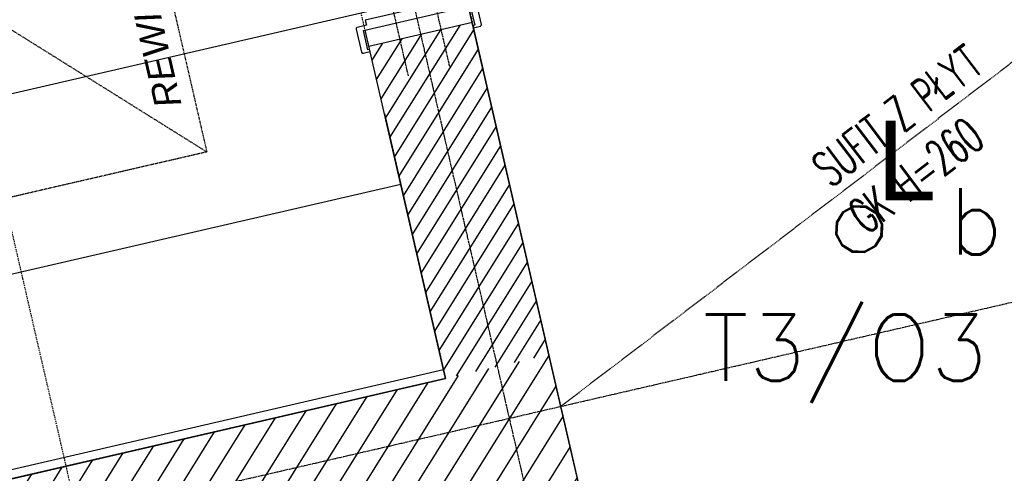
# Model space of a CAD drawing. Header units: millimetres. Extents: x 69081 to 158617, y -37521 to -9534.
# Tile 113 of 256: x 111709 to 111931, y -20049 to -19946. Entities that reach past the tile are written whole.
import ezdxf
from ezdxf.enums import TextEntityAlignment as Align

# ---------------------------------------------------------------- set-up
doc = ezdxf.new("R2010")
doc.units = ezdxf.units.MM
for name, pattern in [('DASHED2', [0.375, 0.25, -0.125]), ('DO', [0.8, 0.6, -0.1, 0, -0.1]), ('DP', [0.5, 0.3, -0.2]), ('MP', [0.25, 0.15, -0.1])]:
    doc.linetypes.add(name, pattern=pattern)
for name, color, linetype in [('0_oświetlenie', 7, 'Continuous'), ('A-----SZ', 8, 'Continuous'), ('A-MEB', 8, 'Continuous'), ('A-OSI', 8, 'DO'), ('A-SCI', 7, 'Continuous'), ('AM DRZIW WEWN', 1, 'Continuous'), ('B-widok', 9, 'Continuous'), ('BA_drz', 7, 'Continuous'), ('E_Oświetlenie - Numer obwodu', 1, 'Continuous'), ('E_Oświetlenie - Opis', 4, 'Continuous'), ('JS_OLKA KONSTR', 231, 'Continuous'), ('JS_p.poż.', 240, 'Continuous'), ('JS_PODCIĄGI', 1, 'DP'), ('JS_SUFIT PODWIESZONY', 40, 'Continuous'), ('Nadproża', 5, 'DO'), ('porta', 8, 'Continuous'), ('R-----OP', 1, 'Continuous'), ('R-----WY', 1, 'Continuous')]:
    doc.layers.add(name, color=color, linetype=linetype)
doc.layers.add('OPIS', color=7, linetype='Continuous', lineweight=25)
doc.layers.add('SB_OTWORY DRZWI', color=1, linetype='Continuous', lineweight=9)
doc.layers.get('R-----WY').off()
doc.styles.add('ROMANS', font='romans.shx', dxfattribs={"height": 1})
doc.styles.add('SIMPLEX', font='simplex', dxfattribs={"width": 0.85})
doc.styles.add('SŁAWKA', font='simplex.shx', dxfattribs={"height": 12.5})
doc.styles.add('TableTextStyle', font='txt')
doc.styles.add('WYM--ROMANSSHX-08', font='ROMANS.SHX', dxfattribs={"width": 0.8})
pattern_1 = [(58, (87990.9954, -11634.6225), (-4.2402405, 2.6495963), [])]

# ---------------------------------------------------------------- blocks, each defined once
blk = doc.blocks.new('osie')
at = {"layer": 'A-OSI'}
for p, q in [((17389.65, -41379.07), (17986.94, -43966.21)), ((16835.61, -43082.55), (18835.02, -42620.95))]:
    blk.add_line(p, q, dxfattribs=at)
blk = doc.blocks.new('dr1h901')
at = {"color": 0}
blk.add_line((-0.5, 0), (-0.5, 1.005), dxfattribs=at)
at = {"color": 1}
blk.add_line((0, 0.1689), (0, -0.2655), dxfattribs=at)
blk.add_arc((-0.5, 0), 1, 0, 90, dxfattribs=at)
blk = doc.blocks.new('A$C04435ce7')
at = {"layer": 'Nadproża', "ltscale": 0.75}
for p, q in [((1122.05, 1358.4), (1095.06, 1475.32)), ((1112.72, 1356.24), (1085.73, 1473.17))]:
    blk.add_line(p, q, dxfattribs=at)
at = {"layer": 'OPIS', "insert": (1080.45, 1441.66), "char_height": 10, "width": 160, "attachment_point": 1, "rotation": 283, "style": 'WYM--ROMANSSHX-08'}
blk.add_mtext('{\\fArial|b0|i0|c238|p34;spód +9.71m}', dxfattribs=at)
blk = doc.blocks.new('A$C253e2aa0')
at = {"layer": 'B-widok', "color": 1, "linetype": 'MP'}
blk.add_lwpolyline([(0, 60), (120, 60), (120, 0), (0, 0), (0, 60)], dxfattribs=at)
at = {"layer": 'B-widok', "linetype": 'MP'}
blk.add_lwpolyline([(0, 0), (60, 60), (120, 0)], dxfattribs=at)
at = {"layer": 'R-----OP', "ltscale": 10, "insert": (11.78, 9.11, 36538.02), "char_height": 6, "width": 4709.9909, "attachment_point": 1, "style": 'SŁAWKA'}
blk.add_mtext('{\\fArial|b0|i1|c0|p34;REWIZJE W SUFICIE GK}', dxfattribs=at)
blk = doc.blocks.new('A$C40e4dba9')
at = {"layer": 'A-SCI', "color": 4}
for p, q in [((0, 0), (0, 24)), ((103, 0), (103, 24))]:
    blk.add_line(p, q, dxfattribs=at)
at = {"layer": 'JS_PODCIĄGI', "lineweight": -3}
for p, q in [((0, 24), (103, 24)), ((103, 0), (0, 0))]:
    blk.add_line(p, q, dxfattribs=at)
at = {"layer": 'AM DRZIW WEWN', "insert": (21.87, 12.86), "char_height": 10, "width": 61.9698, "attachment_point": 1, "style": 'ROMANS'}
blk.add_mtext('{\\W0.5;SoxHo=103x206}', dxfattribs=at)
blk = doc.blocks.new('PRZEKROJE')
at = {"layer": 'R-----OP', "color": 121, "linetype": 'DP'}
for p, q in [((18450.15, -33999.67), (18390.18, -33739.92)), ((18791.92, -35480.04), (18450.15, -33999.67)), ((18450.15, -33999.67), (18450.15, -33999.67))]:
    blk.add_line(p, q, dxfattribs=at)
blk = doc.blocks.new('opis lamp')
at = {"layer": 'E_Oświetlenie - Numer obwodu', "style": 'SIMPLEX'}
blk.add_attdef('OBWÓD', text='', height=15, dxfattribs=at).set_placement((-9.46, -1.18), align=Align.CENTER)
at = {"layer": 'E_Oświetlenie - Opis', "style": 'SIMPLEX'}
blk.add_attdef('OPIS1', (55.72, 42.77), '', height=15, dxfattribs=at)

msp = doc.modelspace()

# ---------------------------------------------------------------- hatches: boundary and pattern name
at = {"layer": 'A-----SZ'}
h = msp.add_hatch(dxfattribs=at)
h.set_pattern_fill('ANSI31', color=256, angle=13)
h.set_pattern_definition([(58, (78376.931, -7051.3336), (-2.6925527, 1.68249366), [])])
h.paths.add_polyline_path([(111787.8238, -19952.0619), (111811.2086, -19946.6631), (111828.5697, -20021.6804), (111805.1849, -20027.0792)])
at = {"layer": 'JS_p.poż.'}
h = msp.add_hatch(dxfattribs=at)
h.set_pattern_fill('ANSI31', color=256, scale=40, angle=13, style=0)
h.set_pattern_definition(pattern_1)
h.paths.add_polyline_path([(111810.5438, -20050.4733), (111828.5299, -20021.6896), (111171.8044, -20173.3066), (111177.2033, -20196.6915)])
h = msp.add_hatch(dxfattribs=at)
h.set_pattern_fill('ANSI31', color=256, scale=40, angle=13, style=0)
h.set_pattern_definition(pattern_1)
h.paths.add_polyline_path([(111873.2951, -20215.5892), (111849.9102, -20220.9881), (111922.1195, -20533.7608), (111945.5044, -20528.362)])
h.paths.add_polyline_path([(111812.7933, -20060.217), (111836.1782, -20054.8182), (111828.5299, -20021.6896), (111810.5438, -20050.4733)])

# ---------------------------------------------------------------- linework, layer by layer
msp.add_lwpolyline([(111556.6836, -18844.1938), (111703.244, -18807.7598), (111981.0586, -20011.1069), (112126.2397, -19977.5892), (112217.3915, -20376.0176), (113845.1415, -20376.0176), (113845.1415, -18660.5941), (113996.1415, -18660.5941), (113996.1415, -20536.5941), (111947.4049, -20536.5941), (111556.4636, -18843.6979)])
at = {"layer": '0_oświetlenie'}
for points in [[(111893.4799, -19991.759, 0), (111894.9604, -19989.3889, 0)], [(111894.9604, -19989.3889, 0), (111893.4799, -19991.759, 0)], [(111894.9604, -19989.3889, 0), (111893.4799, -19991.759, 0)], [(111893.4799, -19991.759, 0), (111894.9604, -19989.3889, 0)], [(111894.9604, -19989.3889, 0), (111897.4291, -19988.0764, 0)], [(111897.4291, -19988.0764, 0), (111894.9604, -19989.3889, 0)], [(111897.4291, -19988.0764, 0), (111894.9604, -19989.3889, 0)], [(111894.9604, -19989.3889, 0), (111897.4291, -19988.0764, 0)], [(111895.1322, -19989.5715, 0), (111897.4838, -19988.3205, 0)], [(111897.4838, -19988.3205, 0), (111895.1322, -19989.5715, 0)], [(111897.4838, -19988.3205, 0), (111895.1322, -19989.5715, 0)], [(111895.1322, -19989.5715, 0), (111897.4838, -19988.3205, 0)], [(111897.4291, -19988.0764, 0), (111900.2221, -19988.174, 0)], [(111900.2221, -19988.174, 0), (111897.4291, -19988.0764, 0)], [(111900.2221, -19988.174, 0), (111897.4291, -19988.0764, 0)], [(111897.4291, -19988.0764, 0), (111900.2221, -19988.174, 0)], [(111897.4838, -19988.3205, 0), (111900.1479, -19988.4133, 0)], [(111900.1479, -19988.4133, 0), (111897.4838, -19988.3205, 0)], [(111900.1479, -19988.4133, 0), (111897.4838, -19988.3205, 0)], [(111897.4838, -19988.3205, 0), (111900.1479, -19988.4133, 0)], [(111900.1479, -19988.4133, 0), (111902.4096, -19989.8254, 0)], [(111902.4096, -19989.8254, 0), (111900.1479, -19988.4133, 0)], [(111902.4096, -19989.8254, 0), (111900.1479, -19988.4133, 0)], [(111900.1479, -19988.4133, 0), (111902.4096, -19989.8254, 0)], [(111900.2221, -19988.174, 0), (111902.5932, -19989.6555, 0)], [(111902.5932, -19989.6555, 0), (111900.2221, -19988.174, 0)], [(111902.5932, -19989.6555, 0), (111900.2221, -19988.174, 0)], [(111900.2221, -19988.174, 0), (111902.5932, -19989.6555, 0)], [(111893.3822, -19994.553, 0), (111893.4799, -19991.759, 0)], [(111893.4799, -19991.759, 0), (111893.3822, -19994.553, 0)], [(111893.4799, -19991.759, 0), (111893.3822, -19994.553, 0)], [(111893.3822, -19994.553, 0), (111893.4799, -19991.759, 0)], [(111893.7182, -19991.8322, 0), (111895.1322, -19989.5715, 0)], [(111895.1322, -19989.5715, 0), (111893.7182, -19991.8322, 0)], [(111895.1322, -19989.5715, 0), (111893.7182, -19991.8322, 0)], [(111893.7182, -19991.8322, 0), (111895.1322, -19989.5715, 0)], [(111902.4096, -19989.8254, 0), (111903.6635, -19992.1799, 0)], [(111903.6635, -19992.1799, 0), (111902.4096, -19989.8254, 0)], [(111903.6635, -19992.1799, 0), (111902.4096, -19989.8254, 0)], [(111902.4096, -19989.8254, 0), (111903.6635, -19992.1799, 0)], [(111902.5932, -19989.6555, 0), (111903.9057, -19992.1233, 0)], [(111903.9057, -19992.1233, 0), (111902.5932, -19989.6555, 0)], [(111903.9057, -19992.1233, 0), (111902.5932, -19989.6555, 0)], [(111902.5932, -19989.6555, 0), (111903.9057, -19992.1233, 0)], [(111893.6244, -19994.4963, 0), (111893.7182, -19991.8322, 0)], [(111893.7182, -19991.8322, 0), (111893.6244, -19994.4963, 0)], [(111893.7182, -19991.8322, 0), (111893.6244, -19994.4963, 0)], [(111893.6244, -19994.4963, 0), (111893.7182, -19991.8322, 0)], [(111903.6635, -19992.1799, 0), (111903.5697, -19994.844, 0)], [(111903.5697, -19994.844, 0), (111903.6635, -19992.1799, 0)], [(111903.5697, -19994.844, 0), (111903.6635, -19992.1799, 0)], [(111903.6635, -19992.1799, 0), (111903.5697, -19994.844, 0)], [(111903.9057, -19992.1233, 0), (111903.808, -19994.9172, 0)], [(111903.808, -19994.9172, 0), (111903.9057, -19992.1233, 0)], [(111903.808, -19994.9172, 0), (111903.9057, -19992.1233, 0)], [(111903.9057, -19992.1233, 0), (111903.808, -19994.9172, 0)], [(111894.6947, -19997.0207, 0), (111893.3822, -19994.553, 0)], [(111893.3822, -19994.553, 0), (111894.6947, -19997.0207, 0)], [(111893.3822, -19994.553, 0), (111894.6947, -19997.0207, 0)], [(111894.6947, -19997.0207, 0), (111893.3822, -19994.553, 0)], [(111894.8783, -19996.8508, 0), (111893.6244, -19994.4963, 0)], [(111893.6244, -19994.4963, 0), (111894.8783, -19996.8508, 0)], [(111893.6244, -19994.4963, 0), (111894.8783, -19996.8508, 0)], [(111894.8783, -19996.8508, 0), (111893.6244, -19994.4963, 0)], [(111903.5697, -19994.844, 0), (111902.1557, -19997.1047, 0)], [(111902.1557, -19997.1047, 0), (111903.5697, -19994.844, 0)], [(111902.1557, -19997.1047, 0), (111903.5697, -19994.844, 0)], [(111903.5697, -19994.844, 0), (111902.1557, -19997.1047, 0)], [(111903.808, -19994.9172, 0), (111902.3276, -19997.2873, 0)], [(111902.3276, -19997.2873, 0), (111903.808, -19994.9172, 0)], [(111902.3276, -19997.2873, 0), (111903.808, -19994.9172, 0)], [(111903.808, -19994.9172, 0), (111902.3276, -19997.2873, 0)], [(111897.0658, -19998.5022, 0), (111894.6947, -19997.0207, 0)], [(111894.6947, -19997.0207, 0), (111897.0658, -19998.5022, 0)], [(111894.6947, -19997.0207, 0), (111897.0658, -19998.5022, 0)], [(111897.0658, -19998.5022, 0), (111894.6947, -19997.0207, 0)], [(111897.1401, -19998.2629, 0), (111894.8783, -19996.8508, 0)], [(111894.8783, -19996.8508, 0), (111897.1401, -19998.2629, 0)], [(111894.8783, -19996.8508, 0), (111897.1401, -19998.2629, 0)], [(111897.1401, -19998.2629, 0), (111894.8783, -19996.8508, 0)], [(111899.8041, -19998.3557, 0), (111897.1401, -19998.2629, 0)], [(111897.1401, -19998.2629, 0), (111899.8041, -19998.3557, 0)], [(111897.1401, -19998.2629, 0), (111899.8041, -19998.3557, 0)], [(111899.8041, -19998.3557, 0), (111897.1401, -19998.2629, 0)], [(111902.1557, -19997.1047, 0), (111899.8041, -19998.3557, 0)], [(111899.8041, -19998.3557, 0), (111902.1557, -19997.1047, 0)], [(111899.8041, -19998.3557, 0), (111902.1557, -19997.1047, 0)], [(111902.1557, -19997.1047, 0), (111899.8041, -19998.3557, 0)], [(111902.3276, -19997.2873, 0), (111899.8588, -19998.5998, 0)], [(111899.8588, -19998.5998, 0), (111902.3276, -19997.2873, 0)], [(111899.8588, -19998.5998, 0), (111902.3276, -19997.2873, 0)], [(111902.3276, -19997.2873, 0), (111899.8588, -19998.5998, 0)], [(111899.8588, -19998.5998, 0), (111897.0658, -19998.5022, 0)], [(111897.0658, -19998.5022, 0), (111899.8588, -19998.5998, 0)], [(111897.0658, -19998.5022, 0), (111899.8588, -19998.5998, 0)], [(111899.8588, -19998.5998, 0), (111897.0658, -19998.5022, 0)]]:
    msp.add_polyline3d(points, dxfattribs=at)
at = {"layer": 'A-MEB'}
for points in [[(111805.145, -20027.0884), (111795.0222, -19983.2418), (111681.0209, -20009.561), (111691.1437, -20053.4077)], [(111805.145, -20027.0884), (111804.6951, -20025.1397), (111690.6938, -20051.4589), (111691.1437, -20053.4077)]]:
    msp.add_lwpolyline(points, close=True, dxfattribs=at)
at = {"layer": 'A-SCI', "color": 4}
for p in [(111791.3158, -19967.1875), (111195.1893, -20167.9078), (111195.1893, -20167.9078)]:
    msp.add_line(p, (111805.145, -20027.0884), dxfattribs=at)
for points in [[(111836.1782, -20054.8182), (111811.2086, -19946.6631), (111787.8238, -19952.0619)], [(111805.145, -20027.0884), (111786.9689, -19948.3593)], [(111836.1782, -20054.8182), (111811.4786, -19947.8323)], [(111791.3158, -19967.1875), (111805.145, -20027.0884)], [(111176.2934, -20086.0607), (111195.1893, -20167.9078), (111805.145, -20027.0884)], [(111805.145, -20027.0884), (111195.1893, -20167.9078)], [(111805.145, -20027.0884), (111195.1893, -20167.9078)], [(111805.145, -20027.0884), (111195.1893, -20167.9078)]]:
    msp.add_lwpolyline(points, dxfattribs=at)
at = {"layer": 'JS_SUFIT PODWIESZONY', "linetype": 'DASHED2'}
msp.add_line((111962.1356, -19933.588), (111831.2293, -20033.382), dxfattribs=at)
at = {"layer": 'porta'}
msp.add_lwpolyline([(111811.7558, -19947.2552), (111811.3661, -19947.3452), (111811.4786, -19947.8323), (111813.0376, -19947.4724, 0.41421356), (111813.2624, -19947.1126), (111812.0589, -19941.8997, 0.36992408), (111811.6879, -19941.6262), (111810.5186, -19941.8961), (111810.3612, -19941.2141, 0.41421356), (111809.7615, -19940.8394), (111787.01, -19946.092), (111787.2799, -19947.2612), (111785.185, -19947.7449, 0.45993492), (111784.9714, -19948.1534), (111786.1749, -19953.3663, 0.41421356), (111786.5347, -19953.5911), (111788.0937, -19953.2312), (111787.9812, -19952.744), (111787.5915, -19952.834), (111786.5792, -19948.4493), (111810.7436, -19942.8705), (111811.7558, -19947.2552), (111811.3661, -19947.3452)], format="xyb", dxfattribs=at)

# ---------------------------------------------------------------- block references
at = {"layer": '0_oświetlenie'}
ref = msp.add_blockref('opis lamp', (111873.3262, -19999.6307, 1), dxfattribs=at)
ref.add_attrib('OBWÓD', 'T3/O3', dxfattribs={"layer": 'E_Oświetlenie - Numer obwodu', "height": 15, "style": 'SIMPLEX'}).set_placement((111895.4824, -20027.5987, 1), align=Align.CENTER)
ref.add_attrib('OPIS1', 'b', (111918.9466, -19999.0681, 1), dxfattribs={"layer": 'E_Oświetlenie - Opis', "height": 15, "style": 'SIMPLEX'})
at = {"layer": 'A-SCI', "color": 4}
msp.add_blockref('osie', (94084.5456, 22838.835), dxfattribs=at)
at = {"layer": 'B-widok', "rotation": 103.0000000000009}
msp.add_blockref('A$C253e2aa0', (111751.1817, -19975.8986, 711.9019), dxfattribs=at)
at = {"layer": 'BA_drz', "xscale": -87, "yscale": -87, "zscale": -87, "rotation": 283}
msp.add_blockref('dr1h901', (111779.2182, -19901.4511), dxfattribs=at)
at = {"layer": 'JS_OLKA KONSTR'}
msp.add_blockref('A$C04435ce7', (110684.0499, -21314.9635), dxfattribs=at)
at = {"layer": 'R-----WY'}
msp.add_blockref('PRZEKROJE', (93259.4635, 13995.1786), dxfattribs=at)
at = {"layer": 'SB_OTWORY DRZWI', "rotation": 103.000000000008}
msp.add_blockref('A$C40e4dba9', (111811.2086, -19946.6631), dxfattribs=at)

# ---------------------------------------------------------------- texts
at = {"layer": '0_oświetlenie', "style": 'TableTextStyle'}
msp.add_text('L', height=18, dxfattribs=at).set_placement((111902.6907, -19986.8619))
at = {"layer": 'JS_SUFIT PODWIESZONY', "insert": (111887.3733, -19977.7501), "char_height": 8, "width": 59.10685, "attachment_point": 1, "rotation": 37.283359, "style": 'ROMANS'}
msp.add_mtext('{\\W0.6;SUFIT Z PŁYT\\PGK H=260}', dxfattribs=at)

doc.saveas('drawing.dxf')
